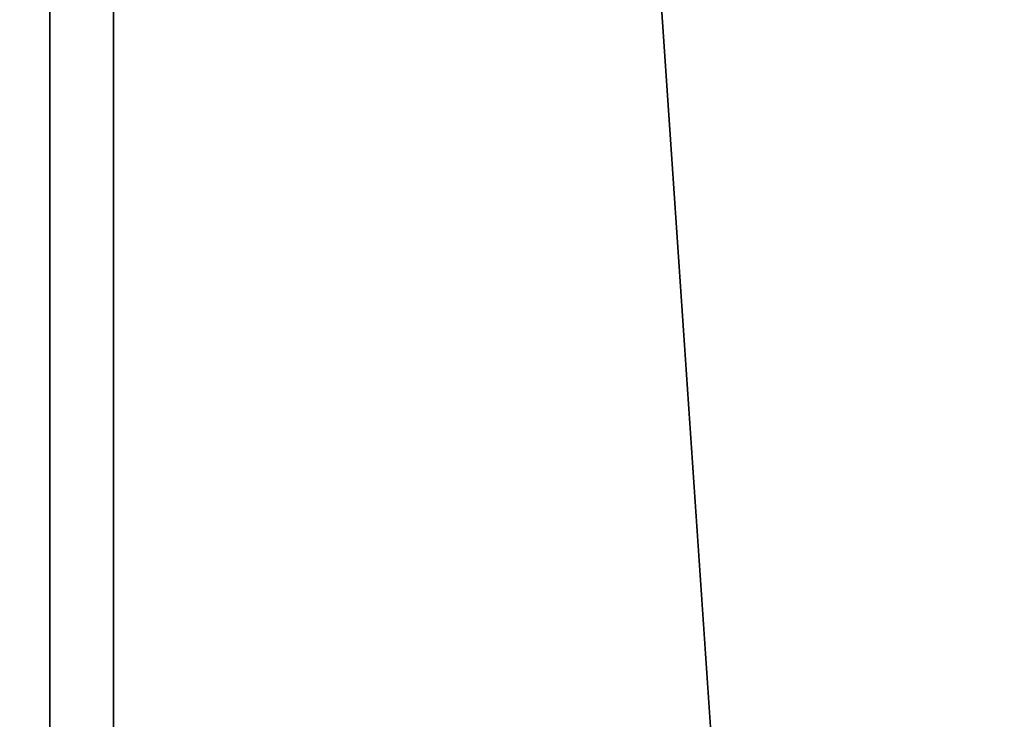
# Model space of a CAD drawing. Header units: millimetres. Extents: x 549 to 1049, y -22 to 79.
# Tile 19 of 127: x 657.78 to 661.12, y 44.53 to 46.9. Entities that reach past the tile are written whole.
import ezdxf

# ---------------------------------------------------------------- set-up
doc = ezdxf.new("R2010")
doc.units = ezdxf.units.MM
doc.header["$LTSCALE"] = 41.718519
doc.layers.add('34', color=7, linetype='CONTINUOUS')
doc.layers.add('35', color=7, linetype='CONTINUOUS')

msp = doc.modelspace()

# ---------------------------------------------------------------- linework, layer by layer
at = {"layer": '34', "color": 44, "linetype": 'Continuous', "true_color": 0x8c7500}
for points in [[(658.1006, 77.3974, 136.2806), (651.4868, -22.0026, 140.9509), (651.4868, 77.3974, 140.9509), (658.1006, 77.3974, 136.2806)], [(658.1006, -22.0026, 136.2806), (651.4868, -22.0026, 140.9509), (658.1006, 77.3974, 136.2806), (658.1006, -22.0026, 136.2806)], [(664.8621, 77.3974, 131.8269), (658.1006, -22.0026, 136.2806), (658.1006, 77.3974, 136.2806), (664.8621, 77.3974, 131.8269)], [(664.8621, -22.0026, 131.8269), (658.1006, -22.0026, 136.2806), (664.8621, 77.3974, 131.8269), (664.8621, -22.0026, 131.8269)]]:
    msp.add_3dface(points, dxfattribs=at)
at = {"layer": '35', "color": 44, "linetype": 'Continuous', "true_color": 0x8c7500}
for points in [[(651.2759, 77.3974, 544.5054), (657.8848, -22.0026, 549.1826), (657.8848, 77.3974, 549.1826), (651.2759, 77.3974, 544.5054)], [(651.2759, -22.0026, 544.5054), (657.8848, -22.0026, 549.1826), (651.2759, 77.3974, 544.5054), (651.2759, -22.0026, 544.5054)], [(657.8848, -22.0026, 549.1826), (664.6417, -22.0026, 553.6434), (657.8848, 77.3974, 549.1826), (657.8848, -22.0026, 549.1826)], [(657.8848, 77.3974, 549.1826), (664.6417, -22.0026, 553.6434), (664.6417, 77.3974, 553.6434), (657.8848, 77.3974, 549.1826)]]:
    msp.add_3dface(points, dxfattribs=at)

doc.saveas('drawing.dxf')
